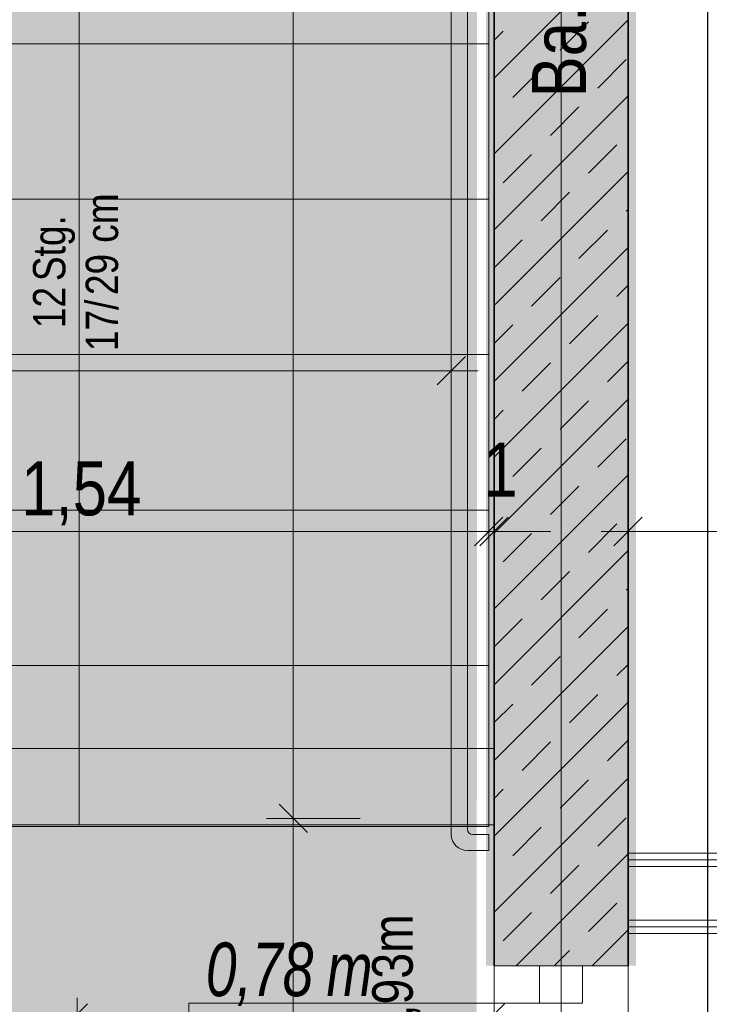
# Model space of a CAD drawing. Extents: x -620 to 3480, y 62 to 1107.
# Tile 82 of 244: x -515 to -489, y 867 to 903. Entities that reach past the tile are written whole.
import ezdxf
from ezdxf.lldxf.tags import DXFTag

# ---------------------------------------------------------------- set-up
doc = ezdxf.new("R2010")
doc.units = 0
doc.layers.get('0').update_dxf_attribs({"lineweight": 35})
for name, color, linetype, lineweight, true_color in [('00 -Bauelemente -Dämmung innen', 7, 'Continuous', 9, 0xff7fe6), ('00 -Bauelemente -Gipskarton', 7, 'Continuous', 9, 0xff7fe6), ('00_Beschriftung UZ', 3, 'Continuous', 13, 0x00ff00), ('30 -34 Innenwände- 1 tragend', 7, 'Continuous', 13, 0xdd0806), ('30 -34 Innenwände- 2 nichttragend', 7, 'Continuous', 18, 0xff7fe6), ('30 -34 Innenwände- 4 Türen_Fenster', 9, 'Continuous', 15, 0x808080), ('30 -35 Decken- 2.1 Treppen Innen 2D', 7, 'Continuous', 9, 0x599559), ('70 -76 Bemaßung- 2 Allgemein', 9, 'Continuous', 5, 0x808080), ('E_Aussparung Bemaßung', 5, 'Continuous', 9, 0x0000ff), ('E_Leerrohr_Detailnummer', 1, 'Continuous', 25, 0xff0000), ('iwb_Layout BA_Markierung', 7, 'Continuous', 9, 0xbadcdc), ('iwb_Schraffur_Wand in Bauart BABW', 7, 'Continuous', 13, 0xac59ff), ('iwb_Sichtbeton', 2, 'Continuous', 50, 0xffff00), ('iwb_Sichtbeton-Shading', 2, 'Continuous', 50, 0xffff00)]:
    doc.layers.add(name, color=color, linetype=linetype, lineweight=lineweight, true_color=true_color)
doc.layers.add('70 -71 Achsen- 1 Gebäudeachsen', color=7, linetype='STRICHPUNKT2-A06G9GKV8I', lineweight=18)
doc.layers.add('70 -75 Raumstempel- 3 Wandstempel', color=7, linetype='Continuous', lineweight=50)
doc.styles.get("Standard").update_dxf_attribs({"font": 'ARIALN.TTF'})
tags = doc.linetypes.add('grob-A06G9GKW8I', pattern=[14, 3, -8, 3]).pattern_tags.tags
tags[8:9] = [DXFTag(74, 4), DXFTag(75, 0), DXFTag(340, '0'), DXFTag(46, 0.0), DXFTag(50, 0.0), DXFTag(44, 0.0), DXFTag(45, 0.0)]
tags[6:7] = [DXFTag(74, 4), DXFTag(75, 0), DXFTag(340, '0'), DXFTag(46, 0.0), DXFTag(50, 0.0), DXFTag(44, 0.0), DXFTag(45, 0.0)]
tags[4:5] = [DXFTag(74, 4), DXFTag(75, 0), DXFTag(340, '0'), DXFTag(46, 0.0), DXFTag(50, 0.0), DXFTag(44, 0.0), DXFTag(45, 0.0)]
tags = doc.linetypes.add('STRICHPUNKT2-A06G9GKV8I', pattern=[12.7, 6.35, -3.175, 0, -3.175]).pattern_tags.tags
tags[10:11] = [DXFTag(74, 4), DXFTag(75, 0), DXFTag(340, '0'), DXFTag(46, 0.0), DXFTag(50, 0.0), DXFTag(44, 0.0), DXFTag(45, 0.0)]
tags[8:9] = [DXFTag(74, 4), DXFTag(75, 0), DXFTag(340, '0'), DXFTag(46, 0.0), DXFTag(50, 0.0), DXFTag(44, 0.0), DXFTag(45, 0.0)]
tags[6:7] = [DXFTag(74, 4), DXFTag(75, 0), DXFTag(340, '0'), DXFTag(46, 0.0), DXFTag(50, 0.0), DXFTag(44, 0.0), DXFTag(45, 0.0)]
tags[4:5] = [DXFTag(74, 4), DXFTag(75, 0), DXFTag(340, '0'), DXFTag(46, 0.0), DXFTag(50, 0.0), DXFTag(44, 0.0), DXFTag(45, 0.0)]

# ---------------------------------------------------------------- blocks, each defined once
blk = doc.blocks.new('Shading-A06G9GDV8I', base_point=(-456.513, 721.257))
at = {"layer": 'iwb_Sichtbeton-Shading', "color": 51, "true_color": 0xffff7f}
for points in [[(-496.713, 868.157), (-497.313, 868.157), (-496.713, 986.957), (-497.313, 986.957)], [(-492.313, 986.957), (-491.713, 986.957), (-492.313, 868.157), (-491.713, 868.157)]]:
    blk.add_solid(points, dxfattribs=at)
blk = doc.blocks.new('Polygon-A06G9GKL8I')
at = {"color": 0, "linetype": 'ByBlock', "lineweight": -2, "ltscale": 0.13}
blk.add_solid([(-497.792, 86.106), (-562.014, 85.935), (-497.626, 1071.512), (-562.014, 1071.512)], dxfattribs=at)
blk = doc.blocks.new('Referenz-A06G9GKX8I')
at = {"layer": '00 -Bauelemente -Dämmung innen', "color": 0, "linetype": 'Continuous', "ltscale": 0.13}
for p, q in [((-439.513, 871.857), (-492.013, 871.857)), ((-439.513, 869.857), (-492.013, 869.857))]:
    blk.add_line(p, q, dxfattribs=at)
at = {"layer": '00 -Bauelemente -Gipskarton', "color": 0, "linetype": 'Continuous', "ltscale": 0.13}
for p, q in [((-439.513, 872.357), (-492.013, 872.357)), ((-439.513, 872.107), (-492.013, 872.107)), ((-439.513, 871.857), (-492.013, 871.857)), ((-439.513, 869.857), (-492.013, 869.857)), ((-439.513, 869.607), (-492.013, 869.607)), ((-439.513, 869.357), (-492.013, 869.357))]:
    blk.add_line(p, q, dxfattribs=at)
at = {"layer": '30 -34 Innenwände- 1 tragend', "color": 0, "lineweight": 35}
for p, q in [((-497.013, 868.157), (-497.013, 986.957)), ((-492.013, 868.157), (-492.013, 986.957))]:
    blk.add_line(p, q, dxfattribs=at)
at = {"layer": '30 -34 Innenwände- 1 tragend', "color": 0, "linetype": 'Continuous', "ltscale": 0.13}
for p, q in [((-497.013, 868.157), (-497.013, 986.957)), ((-492.013, 872.357), (-492.013, 986.957)), ((-492.013, 868.157), (-492.013, 869.357)), ((-492.013, 868.157), (-497.013, 868.157)), ((-492.013, 868.157), (-497.013, 868.157))]:
    blk.add_line(p, q, dxfattribs=at)
at = {"layer": '30 -34 Innenwände- 1 tragend', "color": 0, "lineweight": 9}
for p, q in [((-497.013, 901.271), (-492.013, 906.271)), ((-497.013, 901.271), (-492.013, 906.271)), ((-497.013, 898.443), (-492.013, 903.443)), ((-497.013, 898.443), (-492.013, 903.443)), ((-494.553, 902.317), (-493.493, 903.378)), ((-494.553, 902.317), (-493.493, 903.378)), ((-497.013, 902.686), (-496.675, 903.024)), ((-497.013, 902.686), (-496.675, 903.024)), ((-493.139, 900.903), (-492.078, 901.964)), ((-493.139, 900.903), (-492.078, 901.964)), ((-496.321, 900.549), (-495.26, 901.61)), ((-496.321, 900.549), (-495.26, 901.61)), ((-497.013, 895.615), (-492.013, 900.615)), ((-497.013, 895.615), (-492.013, 900.615)), ((-494.907, 899.135), (-493.846, 900.196)), ((-494.907, 899.135), (-493.846, 900.196)), ((-493.493, 897.721), (-492.432, 898.782)), ((-493.493, 897.721), (-492.432, 898.782)), ((-496.675, 897.367), (-495.614, 898.428)), ((-496.675, 897.367), (-495.614, 898.428)), ((-497.013, 892.786), (-492.013, 897.786)), ((-497.013, 892.786), (-492.013, 897.786)), ((-495.26, 895.953), (-494.2, 897.014)), ((-495.26, 895.953), (-494.2, 897.014)), ((-492.078, 896.307), (-492.013, 896.372)), ((-492.078, 896.307), (-492.013, 896.372)), ((-493.846, 894.539), (-492.785, 895.6)), ((-493.846, 894.539), (-492.785, 895.6)), ((-497.013, 894.2), (-495.967, 895.246)), ((-497.013, 894.2), (-495.967, 895.246)), ((-497.013, 889.958), (-492.013, 894.958)), ((-497.013, 889.958), (-492.013, 894.958)), ((-495.614, 892.771), (-494.553, 893.832)), ((-495.614, 892.771), (-494.553, 893.832)), ((-492.432, 893.125), (-492.013, 893.543)), ((-492.432, 893.125), (-492.013, 893.543)), ((-494.2, 891.357), (-493.139, 892.418)), ((-494.2, 891.357), (-493.139, 892.418)), ((-497.013, 887.129), (-492.013, 892.129)), ((-497.013, 887.129), (-492.013, 892.129)), ((-497.013, 891.372), (-496.321, 892.064)), ((-497.013, 891.372), (-496.321, 892.064)), ((-495.967, 889.589), (-494.907, 890.65)), ((-495.967, 889.589), (-494.907, 890.65)), ((-492.785, 889.943), (-492.013, 890.715)), ((-492.785, 889.943), (-492.013, 890.715)), ((-497.013, 884.301), (-492.013, 889.301)), ((-497.013, 884.301), (-492.013, 889.301)), ((-494.553, 888.175), (-493.493, 889.236)), ((-494.553, 888.175), (-493.493, 889.236)), ((-497.013, 888.543), (-496.675, 888.882)), ((-497.013, 888.543), (-496.675, 888.882)), ((-496.321, 886.407), (-495.26, 887.468)), ((-496.321, 886.407), (-495.26, 887.468)), ((-493.139, 886.761), (-492.078, 887.821)), ((-493.139, 886.761), (-492.078, 887.821)), ((-497.013, 881.472), (-492.013, 886.472)), ((-497.013, 881.472), (-492.013, 886.472)), ((-494.907, 884.993), (-493.846, 886.054)), ((-494.907, 884.993), (-493.846, 886.054)), ((-493.493, 883.579), (-492.432, 884.64)), ((-493.493, 883.579), (-492.432, 884.64)), ((-496.675, 883.225), (-495.614, 884.286)), ((-496.675, 883.225), (-495.614, 884.286)), ((-497.013, 878.644), (-492.013, 883.644)), ((-497.013, 878.644), (-492.013, 883.644)), ((-495.26, 881.811), (-494.2, 882.872)), ((-495.26, 881.811), (-494.2, 882.872)), ((-492.078, 882.165), (-492.013, 882.23)), ((-492.078, 882.165), (-492.013, 882.23)), ((-493.846, 880.397), (-492.785, 881.458)), ((-493.846, 880.397), (-492.785, 881.458)), ((-497.013, 880.058), (-495.967, 881.104)), ((-497.013, 880.058), (-495.967, 881.104)), ((-497.013, 875.816), (-492.013, 880.816)), ((-497.013, 875.816), (-492.013, 880.816)), ((-495.614, 878.629), (-494.553, 879.69)), ((-495.614, 878.629), (-494.553, 879.69)), ((-492.432, 878.983), (-492.013, 879.401)), ((-492.432, 878.983), (-492.013, 879.401)), ((-497.013, 872.987), (-492.013, 877.987)), ((-497.013, 872.987), (-492.013, 877.987)), ((-497.013, 877.23), (-496.321, 877.922)), ((-497.013, 877.23), (-496.321, 877.922)), ((-494.2, 877.215), (-493.139, 878.276)), ((-494.2, 877.215), (-493.139, 878.276)), ((-495.967, 875.447), (-494.907, 876.508)), ((-495.967, 875.447), (-494.907, 876.508)), ((-492.785, 875.801), (-492.013, 876.573)), ((-492.785, 875.801), (-492.013, 876.573)), ((-497.013, 870.159), (-492.013, 875.159)), ((-497.013, 870.159), (-492.013, 875.159)), ((-494.553, 874.033), (-493.493, 875.094)), ((-494.553, 874.033), (-493.493, 875.094)), ((-497.013, 874.401), (-496.675, 874.74)), ((-497.013, 874.401), (-496.675, 874.74)), ((-493.139, 872.619), (-492.078, 873.679)), ((-493.139, 872.619), (-492.078, 873.679)), ((-496.321, 872.265), (-495.26, 873.326)), ((-496.321, 872.265), (-495.26, 873.326)), ((-496.186, 868.157), (-492.013, 872.33)), ((-496.186, 868.157), (-492.013, 872.33)), ((-494.907, 870.851), (-493.846, 871.912)), ((-494.907, 870.851), (-493.846, 871.912)), ((-493.493, 869.437), (-492.432, 870.497)), ((-493.493, 869.437), (-492.432, 870.497)), ((-496.675, 869.083), (-495.614, 870.144)), ((-496.675, 869.083), (-495.614, 870.144)), ((-493.358, 868.157), (-492.013, 869.502)), ((-493.358, 868.157), (-492.013, 869.502)), ((-494.772, 868.157), (-494.2, 868.73)), ((-494.772, 868.157), (-494.2, 868.73))]:
    blk.add_line(p, q, dxfattribs=at)
at = {"layer": '30 -34 Innenwände- 2 nichttragend', "color": 0, "linetype": 'Continuous', "ltscale": 0.18}
for p, q in [((-439.513, 872.357), (-492.013, 872.357)), ((-492.013, 872.357), (-492.013, 869.357)), ((-439.513, 869.357), (-492.013, 869.357))]:
    blk.add_line(p, q, dxfattribs=at)
at = {"layer": '30 -34 Innenwände- 4 Türen_Fenster', "color": 0, "linetype": 'grob-A06G9GKW8I', "ltscale": 0.15}
for p, q in [((-497.013, 834.957), (-497.013, 868.157)), ((-492.013, 834.957), (-492.013, 868.157)), ((-495.313, 866.757), (-508.413, 866.757))]:
    blk.add_line(p, q, dxfattribs=at)
at = {"layer": '30 -34 Innenwände- 4 Türen_Fenster', "color": 0, "linetype": 'Continuous', "ltscale": 0.15}
for p, q in [((-495.313, 866.757), (-495.313, 868.157)), ((-495.313, 868.157), (-493.713, 868.157)), ((-493.713, 868.157), (-493.713, 866.757)), ((-493.713, 866.757), (-495.313, 866.757))]:
    blk.add_line(p, q, dxfattribs=at)
at = {"layer": '30 -34 Innenwände- 4 Türen_Fenster', "color": 0, "linetype": 'grob-A06G9GKW8I', "ltscale": 0.15}
blk.add_ellipse((-495.313, 866.757), major_axis=(-13.1, 0), ratio=1, start_param=0, end_param=1.570796, dxfattribs=at)
at = {"layer": '30 -35 Decken- 2.1 Treppen Innen 2D', "color": 0}
for p, q in [((-512.513, 873.41), (-512.513, 910.82)), ((-498.613, 908.219), (-498.613, 873.057)), ((-498.013, 873.257), (-498.013, 908.107)), ((-497.213, 902.557), (-497.213, 907.957)), ((-528.013, 902.557), (-497.213, 902.557)), ((-497.213, 902.557), (-497.213, 896.757)), ((-528.013, 896.757), (-497.213, 896.757)), ((-497.213, 896.757), (-497.213, 890.957)), ((-528.013, 890.957), (-497.213, 890.957)), ((-497.213, 890.957), (-497.213, 885.157)), ((-497.213, 885.157), (-528.013, 885.157)), ((-497.213, 885.157), (-497.213, 879.357)), ((-528.013, 879.357), (-497.213, 879.357)), ((-497.213, 879.357), (-497.213, 873.357)), ((-497.013, 873.41), (-528.013, 873.41)), ((-497.213, 873.357), (-528.013, 873.357)), ((-497.013, 828.457), (-497.013, 873.41)), ((-497.213, 873.057), (-497.813, 873.057)), ((-497.213, 872.457), (-497.213, 873.057)), ((-498.013, 872.457), (-497.213, 872.457))]:
    blk.add_line(p, q, dxfattribs=at)
at = {"layer": '30 -35 Decken- 2.1 Treppen Innen 2D', "color": 0, "linetype": 'grob-A06G9GKW8I', "ltscale": 0.13}
for p, q in [((-528.013, 876.257), (-497.013, 876.257)), ((-497.013, 876.257), (-497.013, 828.457))]:
    blk.add_line(p, q, dxfattribs=at)
at = {"layer": '30 -35 Decken- 2.1 Treppen Innen 2D', "color": 0}
for centre, major_axis in [((-497.813, 873.257), (-0.2, 0)), ((-498.013, 873.057), (-0.6, 0))]:
    blk.add_ellipse(centre, major_axis=major_axis, ratio=1, start_param=0, end_param=1.570796, dxfattribs=at)
at = {"layer": '70 -71 Achsen- 1 Gebäudeachsen', "color": 0, "linetype": 'STRICHPUNKT2-A06G9GKV8I', "ltscale": 0.18}
blk.add_line((-494.513, 1075.897), (-494.513, 76.457), dxfattribs=at)
at = {"layer": '70 -76 Bemaßung- 2 Allgemein', "color": 0, "linetype": 'Continuous', "ltscale": 0.13}
for p, q in [((-504.513, 874.718), (-504.513, 950.697)), ((-498.613, 887.857), (-498.613, 891.357)), ((-499.674, 890.357), (-525.553, 890.357)), ((-497.613, 890.357), (-499.674, 890.357)), ((-497.213, 881.857), (-497.213, 885.357)), ((-497.213, 881.857), (-497.213, 885.357)), ((-497.013, 881.857), (-497.013, 885.357)), ((-492.013, 881.857), (-492.013, 885.357)), ((-498.274, 884.357), (-526.953, 884.357)), ((-498.274, 884.357), (-499.334, 884.357)), ((-496.213, 884.357), (-498.274, 884.357)), ((-496.213, 884.357), (-498.274, 884.357)), ((-498.013, 884.357), (-495.953, 884.357)), ((-497.013, 884.357), (-497.213, 884.357)), ((-495.953, 884.357), (-494.892, 884.357)), ((-493.013, 884.357), (-490.953, 884.357)), ((-440.574, 884.357), (-490.953, 884.357)), ((-504.513, 872.657), (-504.513, 874.718)), ((-504.513, 874.657), (-504.513, 872.597)), ((-502.013, 873.657), (-505.513, 873.657)), ((-502.013, 873.657), (-505.513, 873.657)), ((-504.513, 831.018), (-504.513, 872.597))]:
    blk.add_line(p, q, dxfattribs=at)
at = {"layer": '70 -76 Bemaßung- 2 Allgemein', "color": 0, "linetype": 'Continuous', "lineweight": 20, "ltscale": 0.2}
for p, q in [((-498.083, 890.888), (-499.144, 889.827)), ((-496.683, 884.888), (-497.744, 883.827)), ((-496.683, 884.888), (-497.744, 883.827)), ((-497.544, 883.827), (-496.483, 884.888)), ((-492.544, 883.827), (-491.483, 884.888)), ((-505.044, 874.188), (-503.983, 873.127)), ((-503.983, 873.127), (-505.044, 874.188))]:
    blk.add_line(p, q, dxfattribs=at)
at = {"layer": '00_Beschriftung UZ', "color": 0, "linetype": 'Continuous', "lineweight": 5, "ltscale": 0.13, "insert": (-501.564, 853.109), "char_height": 1.51033, "attachment_point": 1, "rotation": 90}
blk.add_mtext('{\\fArial Narrow;UK RD +8,73m/3,93m}', dxfattribs=at)
at = {"layer": '30 -35 Decken- 2.1 Treppen Innen 2D', "color": 0, "linetype": 'ByBlock', "ltscale": 0.13, "char_height": 1.20826, "attachment_point": 1, "rotation": 90}
for s, insert in [('{\\fArial Narrow;cm}', (-512.265, 895.13)), ('{\\fArial Narrow;Stg.}', (-514.233, 893.699)), ('{\\fArial Narrow;29}', (-512.265, 893.177)), ('{\\fArial Narrow;12}', (-514.233, 891.944)), ('{\\fArial Narrow;17/}', (-512.265, 891.085))]:
    blk.add_mtext(s, dxfattribs=dict(at, insert=insert))
at = {"layer": '70 -75 Raumstempel- 3 Wandstempel', "color": 0, "linetype": 'Continuous', "ltscale": 0.5, "insert": (-495.596, 900.549), "char_height": 2.01377, "attachment_point": 1, "rotation": 90}
blk.add_mtext('{\\fArial Narrow;Ba. BW}', dxfattribs=at)
at = {"layer": '70 -76 Bemaßung- 2 Allgemein', "color": 0, "linetype": 'Continuous', "ltscale": 0.13, "char_height": 2.01377, "attachment_point": 1}
for s, insert in [('{\\fArial Narrow;1}', (-497.416, 887.675)), ('{\\fArial Narrow;1,54}', (-514.677, 886.973))]:
    blk.add_mtext(s, dxfattribs=dict(at, insert=insert))
blk = doc.blocks.new('Referenz-A06G9GKZ8I')
at = {"layer": 'iwb_Schraffur_Wand in Bauart BABW', "linetype": 'Continuous', "ltscale": 0.13}
blk.add_solid([(-497.011, 868.157), (-497.011, 998.457), (-492.011, 868.157), (-492.011, 998.457)], dxfattribs=at)
at = {"layer": 'iwb_Sichtbeton', "linetype": 'Continuous', "ltscale": 0.5}
for points in [[(-496.713, 868.157), (-497.313, 868.157), (-496.713, 986.957), (-497.313, 986.957)], [(-492.313, 986.957), (-491.713, 986.957), (-492.313, 868.157), (-491.713, 868.157)]]:
    blk.add_solid(points, dxfattribs=at)
blk = doc.blocks.new('Polygon-A06G9GNX8I')
at = {"color": 0, "linetype": 'ByBlock', "lineweight": -2, "ltscale": 0.25}
blk.add_line((-489.04, 1011.525), (-489.04, 825.534), dxfattribs=at)
blk = doc.blocks.new('Maß-A06G9GV18I')
at = {"color": 0, "linetype": 'ByBlock', "lineweight": -2, "ltscale": 0.13}
for p, q in [((-524.451, 866.957), (-524.451, 865.357)), ((-512.583, 866.957), (-512.583, 865.357)), ((-524.069, 866.739), (-524.833, 865.975)), ((-512.202, 866.739), (-512.965, 865.975)), ((-524.451, 866.357), (-512.583, 866.357))]:
    blk.add_line(p, q, dxfattribs=at)
at = {"color": 0, "linetype": 'ByBlock', "lineweight": -2, "ltscale": 0.13, "char_height": 2, "attachment_point": 1}
for s, insert in [('{\\W0.9;\\fArial Narrow|b0|i1;0,59 }', (-521.495, 869.024)), ('{\\W0.9;\\fArial Narrow|b0|i1;m}', (-516.991, 869.024))]:
    blk.add_mtext(s, dxfattribs=dict(at, insert=insert))
blk = doc.blocks.new('Maß-A06G9GV38I')
at = {"color": 0, "linetype": 'ByBlock', "lineweight": -2, "ltscale": 0.13}
for p, q in [((-497.013, 865.757), (-497.013, 867.357)), ((-512.583, 866.957), (-512.583, 865.357)), ((-512.202, 866.739), (-512.965, 865.975)), ((-496.631, 866.739), (-497.395, 865.975)), ((-512.583, 866.357), (-497.013, 866.357))]:
    blk.add_line(p, q, dxfattribs=at)
at = {"color": 0, "linetype": 'ByBlock', "lineweight": -2, "ltscale": 0.13, "char_height": 2, "attachment_point": 1}
for s, insert in [('{\\W0.9;\\fArial Narrow|b0|i1;0,78 }', (-507.776, 869.024)), ('{\\W0.9;\\fArial Narrow|b0|i1;m}', (-503.272, 869.024))]:
    blk.add_mtext(s, dxfattribs=dict(at, insert=insert))

msp = doc.modelspace()

# ---------------------------------------------------------------- block references
at = {"color": 8, "lineweight": 25, "ltscale": 0.25, "true_color": 0x808080}
for name in ['Referenz-A06G9GKX8I', 'Referenz-A06G9GKZ8I']:
    msp.add_blockref(name, (0, 0), dxfattribs=at)
msp.add_blockref('Shading-A06G9GDV8I', (-456.513, 721.257))
at = {"layer": 'E_Aussparung Bemaßung', "ltscale": 0.13}
for name in ['Maß-A06G9GV18I', 'Maß-A06G9GV38I']:
    msp.add_blockref(name, (0, 0), dxfattribs=at)
at = {"layer": 'E_Leerrohr_Detailnummer', "ltscale": 0.25}
msp.add_blockref('Polygon-A06G9GNX8I', (0, 0), dxfattribs=at)
at = {"layer": 'iwb_Layout BA_Markierung', "ltscale": 0.13}
msp.add_blockref('Polygon-A06G9GKL8I', (0, 0), dxfattribs=at)

doc.saveas('drawing.dxf')
